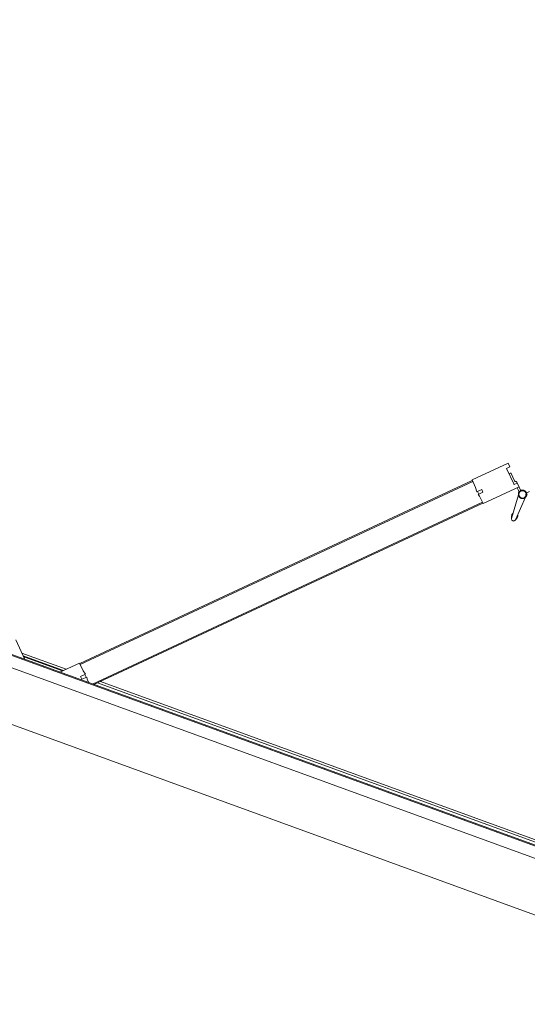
# Model space of a CAD drawing. Header units: inches. Extents: x 424 to 2043, y -237 to 445.
# Tile 143 of 256: x 544.062 to 545.034, y 71.838 to 73.722. Entities that reach past the tile are written whole.
import ezdxf

# ---------------------------------------------------------------- set-up
doc = ezdxf.new("R2010")
doc.units = ezdxf.units.IN
doc.header["$MEASUREMENT"] = 0
doc.layers.add('A-DOOR', color=31, linetype='Continuous', lineweight=9)
doc.styles.get("Standard").update_dxf_attribs({"font": 'arial.ttf'})
doc.dimstyles.new('ISO-25', dxfattribs={"dimtxt": 1.2, "dimasz": 0.5, "dimexe": 0.8, "dimexo": 50, "dimtad": 1, "dimtoh": 1, "dimdec": 1, "dimdsep": 46, "dimtxsty": 'Standard', "dimblk": 'ARCHTICK', "dimcen": 2.5, "dimadec": 0, "dimazin": 0, "dimtfac": 1, "dimtdec": 1, "dimtmove": 0, "dimatfit": 3, "dimldrblk": 'ARCHTICK', "dimfxl": 1, "dimfxlon": 1, "dimarcsym": 0})

# ---------------------------------------------------------------- blocks, each defined once
blk = doc.blocks.new('5-panel_Bi-fold_external_door_10806 - Type 1-239875-زیرزمین')
at = {"layer": 'A-DOOR'}
for p, q in [((2.581, 0.1), (-2.331, 0.1)), ((2.581, -0.0016), (-2.331, -0.0016)), ((-2.331, -0.0237), (2.581, -0.0237)), ((-2.331, -0.0259), (2.581, -0.0259)), ((-0.936, -0.0311), (-2.2157, -0.0311)), ((-2.2117, -0.0351), (-0.94, -0.0351)), ((-0.9303, -0.0255), (-1.5114, -0.6066)), ((-0.9275, -0.0255), (-1.51, -0.608)), ((-0.9199, -0.0255), (-0.9147, -0.0307)), ((-0.9147, -0.0307), (-0.9126, -0.0342)), ((-0.9126, -0.0342), (-0.9055, -0.0271)), ((-0.9118, -0.0335), (-0.9076, -0.0377)), ((-0.9012, -0.0314), (-0.9086, -0.0387)), ((-0.9055, -0.0271), (-0.9012, -0.0314)), ((-0.8905, -0.0549), (-0.861, -0.0255)), ((-0.8707, -0.0351), (-0.7803, -0.0351)), ((-0.7843, -0.0311), (-0.8667, -0.0311)), ((-0.863, -0.0296), (-0.788, -0.0296)), ((-0.7899, -0.0255), (-0.7605, -0.0549)), ((-0.8926, -0.0527), (-1.4789, -0.6391)), ((-0.8912, -0.0542), (-1.4775, -0.6405)), ((-0.9086, -0.0387), (-0.902, -0.0433)), ((-0.902, -0.0433), (-0.8905, -0.0549)), ((-0.8926, -0.0527), (-0.8912, -0.0542)), ((-1.5811, -0.598), (-1.5844, -0.645)), ((-1.5809, -0.597), (-1.5827, -0.6023)), ((-1.5827, -0.6023), (-1.5809, -0.597)), ((-1.5811, -0.598), (-1.5827, -0.6023)), ((-1.581, -0.5974), (-1.5809, -0.597)), ((-1.5714, -0.6023), (-1.5733, -0.597)), ((-1.5732, -0.5974), (-1.5733, -0.597)), ((-1.5733, -0.597), (-1.5714, -0.6023)), ((-1.5731, -0.598), (-1.5714, -0.6023)), ((-1.5698, -0.645), (-1.5731, -0.598)), ((-1.5121, -0.6058), (-1.5659, -0.6596)), ((-1.501, -0.617), (-1.5121, -0.6058)), ((-1.51, -0.608), (-1.5114, -0.6066)), ((-1.5045, -0.6262), (-1.4974, -0.6191)), ((-1.4974, -0.6191), (-1.501, -0.617)), ((-1.4939, -0.6241), (-1.4982, -0.6198)), ((-1.5003, -0.6304), (-1.5045, -0.6262)), ((-1.493, -0.6231), (-1.5003, -0.6304)), ((-1.4883, -0.6297), (-1.493, -0.6231)), ((-1.4768, -0.6412), (-1.4883, -0.6297)), ((-1.4775, -0.6405), (-1.4789, -0.6391)), ((-1.5875, -0.6579), (-1.5821, -0.6525)), ((-1.5713, -0.6539), (-1.5657, -0.6594)), ((-1.5631, -0.6568), (-1.5673, -0.6525)), ((-1.5659, -0.6596), (-1.5602, -0.6653)), ((-1.5305, -0.6949), (-1.4768, -0.6412)), ((-1.5602, -0.6653), (-1.5553, -0.6603)), ((-1.56, -0.6651), (-1.5586, -0.6665)), ((-1.5553, -0.6603), (-1.5312, -0.6843)), ((-1.554, -0.6673), (-1.5429, -0.6784)), ((-1.5407, -0.6784), (-1.539, -0.6766)), ((-1.5407, -0.6784), (-1.539, -0.6766)), ((-1.5407, -0.6784), (-1.539, -0.6766)), ((-1.5312, -0.6843), (-1.5362, -0.6893)), ((-1.5362, -0.6893), (-1.5305, -0.6949))]:
    blk.add_line(p, q, dxfattribs=at)
at = {"layer": 'A-DOOR', "flags": 128}
for points in [[(-1.5771, -0.6403), (-1.5774, -0.6403), (-1.5777, -0.6404), (-1.578, -0.6404), (-1.5784, -0.6404), (-1.5787, -0.6405), (-1.579, -0.6406), (-1.5793, -0.6407), (-1.5796, -0.6407), (-1.5799, -0.6409), (-1.5802, -0.641), (-1.5805, -0.6411), (-1.5808, -0.6412), (-1.5811, -0.6414), (-1.5813, -0.6416), (-1.5816, -0.6417), (-1.5819, -0.6419), (-1.5821, -0.6421), (-1.5824, -0.6423), (-1.5826, -0.6425), (-1.5828, -0.6428), (-1.583, -0.643), (-1.5832, -0.6432), (-1.5834, -0.6435), (-1.5836, -0.6438), (-1.5838, -0.644), (-1.584, -0.6443), (-1.5841, -0.6446), (-1.5843, -0.6449), (-1.5844, -0.6451), (-1.5845, -0.6454), (-1.5846, -0.6457), (-1.5847, -0.646), (-1.5848, -0.6464), (-1.5849, -0.6467), (-1.585, -0.647), (-1.585, -0.6473), (-1.585, -0.6476), (-1.5851, -0.6479), (-1.5851, -0.6483), (-1.5851, -0.6486), (-1.5851, -0.6489), (-1.585, -0.6492), (-1.585, -0.6495), (-1.5849, -0.6498), (-1.5849, -0.6502), (-1.5848, -0.6505), (-1.5847, -0.6508), (-1.5846, -0.6511)], [(-1.5771, -0.6403), (-1.5774, -0.6403), (-1.5777, -0.6404), (-1.578, -0.6404), (-1.5784, -0.6404), (-1.5787, -0.6405), (-1.579, -0.6406), (-1.5793, -0.6407), (-1.5796, -0.6407), (-1.5799, -0.6409), (-1.5802, -0.641), (-1.5805, -0.6411), (-1.5808, -0.6412), (-1.5811, -0.6414), (-1.5813, -0.6416), (-1.5816, -0.6417), (-1.5819, -0.6419), (-1.5821, -0.6421), (-1.5824, -0.6423), (-1.5826, -0.6425), (-1.5828, -0.6428), (-1.583, -0.643), (-1.5832, -0.6432), (-1.5834, -0.6435), (-1.5836, -0.6438), (-1.5838, -0.644), (-1.584, -0.6443), (-1.5841, -0.6446), (-1.5843, -0.6449), (-1.5844, -0.6451), (-1.5845, -0.6454), (-1.5846, -0.6457), (-1.5847, -0.646), (-1.5848, -0.6464), (-1.5849, -0.6467), (-1.585, -0.647), (-1.585, -0.6473), (-1.585, -0.6476), (-1.5851, -0.6479), (-1.5851, -0.6483), (-1.5851, -0.6486), (-1.5851, -0.6489), (-1.585, -0.6492), (-1.585, -0.6495), (-1.5849, -0.6498), (-1.5849, -0.6502), (-1.5848, -0.6505), (-1.5847, -0.6508), (-1.5846, -0.6511), (-1.5845, -0.6514), (-1.5844, -0.6517), (-1.5842, -0.652), (-1.5841, -0.6522), (-1.5839, -0.6525), (-1.5837, -0.6528), (-1.5836, -0.6531), (-1.5834, -0.6533), (-1.5832, -0.6536), (-1.5829, -0.6538), (-1.5827, -0.654), (-1.5825, -0.6542), (-1.5822, -0.6545), (-1.582, -0.6547), (-1.5817, -0.6548), (-1.5815, -0.655), (-1.5812, -0.6552), (-1.5809, -0.6554), (-1.5806, -0.6555), (-1.5804, -0.6556), (-1.5801, -0.6558), (-1.5798, -0.6559), (-1.5795, -0.656), (-1.5792, -0.6561), (-1.5788, -0.6561), (-1.5785, -0.6562), (-1.5782, -0.6563), (-1.5779, -0.6563), (-1.5776, -0.6563), (-1.5773, -0.6563), (-1.5771, -0.6563)], [(-1.5771, -0.6403), (-1.5774, -0.6403), (-1.5777, -0.6404), (-1.578, -0.6404), (-1.5784, -0.6404), (-1.5787, -0.6405), (-1.579, -0.6406), (-1.5793, -0.6407), (-1.5796, -0.6407), (-1.5799, -0.6409), (-1.5802, -0.641), (-1.5805, -0.6411), (-1.5808, -0.6412), (-1.5811, -0.6414), (-1.5813, -0.6416), (-1.5816, -0.6417), (-1.5819, -0.6419), (-1.5821, -0.6421), (-1.5824, -0.6423), (-1.5826, -0.6425), (-1.5828, -0.6428), (-1.583, -0.643), (-1.5832, -0.6432), (-1.5834, -0.6435), (-1.5836, -0.6438), (-1.5838, -0.644), (-1.584, -0.6443), (-1.5841, -0.6446), (-1.5843, -0.6449), (-1.5844, -0.6451), (-1.5845, -0.6454), (-1.5846, -0.6457), (-1.5847, -0.646), (-1.5848, -0.6464), (-1.5849, -0.6467), (-1.585, -0.647), (-1.585, -0.6473), (-1.585, -0.6476), (-1.5851, -0.6479), (-1.5851, -0.6483), (-1.5851, -0.6486), (-1.5851, -0.6489), (-1.585, -0.6492), (-1.585, -0.6495), (-1.5849, -0.6498), (-1.5849, -0.6502), (-1.5848, -0.6505), (-1.5847, -0.6508), (-1.5846, -0.6511)], [(-1.5771, -0.6403), (-1.5774, -0.6403), (-1.5777, -0.6404), (-1.578, -0.6404), (-1.5784, -0.6404), (-1.5787, -0.6405), (-1.579, -0.6406), (-1.5793, -0.6407), (-1.5796, -0.6407), (-1.5799, -0.6409), (-1.5802, -0.641), (-1.5805, -0.6411), (-1.5808, -0.6412), (-1.5811, -0.6414), (-1.5813, -0.6416), (-1.5816, -0.6417), (-1.5819, -0.6419), (-1.5821, -0.6421), (-1.5824, -0.6423), (-1.5826, -0.6425), (-1.5828, -0.6428), (-1.583, -0.643), (-1.5832, -0.6432), (-1.5834, -0.6435), (-1.5836, -0.6438), (-1.5838, -0.644), (-1.584, -0.6443), (-1.5841, -0.6446), (-1.5843, -0.6449), (-1.5844, -0.6451), (-1.5845, -0.6454), (-1.5846, -0.6457), (-1.5847, -0.646), (-1.5848, -0.6464), (-1.5849, -0.6467), (-1.585, -0.647), (-1.585, -0.6473), (-1.585, -0.6476), (-1.5851, -0.6479), (-1.5851, -0.6483), (-1.5851, -0.6486), (-1.5851, -0.6489), (-1.585, -0.6492), (-1.585, -0.6495), (-1.5849, -0.6498), (-1.5849, -0.6502), (-1.5848, -0.6505), (-1.5847, -0.6508), (-1.5846, -0.6511)], [(-1.5771, -0.6403), (-1.5774, -0.6403), (-1.5777, -0.6404), (-1.578, -0.6404), (-1.5784, -0.6404), (-1.5787, -0.6405), (-1.579, -0.6406), (-1.5793, -0.6407), (-1.5796, -0.6407), (-1.5799, -0.6409), (-1.5802, -0.641), (-1.5805, -0.6411), (-1.5808, -0.6412), (-1.5811, -0.6414), (-1.5813, -0.6416), (-1.5816, -0.6417), (-1.5819, -0.6419), (-1.5821, -0.6421), (-1.5824, -0.6423), (-1.5826, -0.6425), (-1.5828, -0.6428), (-1.583, -0.643), (-1.5832, -0.6432), (-1.5834, -0.6435), (-1.5836, -0.6438), (-1.5838, -0.644), (-1.584, -0.6443), (-1.5841, -0.6446), (-1.5843, -0.6449), (-1.5844, -0.6451), (-1.5845, -0.6454), (-1.5846, -0.6457), (-1.5847, -0.646), (-1.5848, -0.6464), (-1.5849, -0.6467), (-1.585, -0.647), (-1.585, -0.6473), (-1.585, -0.6476), (-1.5851, -0.6479), (-1.5851, -0.6483), (-1.5851, -0.6486), (-1.5851, -0.6489), (-1.585, -0.6492), (-1.585, -0.6495), (-1.5849, -0.6498), (-1.5849, -0.6502), (-1.5848, -0.6505), (-1.5847, -0.6508), (-1.5846, -0.6511)], [(-1.5741, -0.6409), (-1.5744, -0.6408), (-1.5747, -0.6407), (-1.575, -0.6406), (-1.5753, -0.6405), (-1.5756, -0.6405), (-1.576, -0.6404), (-1.5763, -0.6404), (-1.5766, -0.6404), (-1.5769, -0.6403), (-1.5771, -0.6403)], [(-1.5771, -0.6563), (-1.5768, -0.6563), (-1.5764, -0.6563), (-1.5761, -0.6563), (-1.5758, -0.6562), (-1.5755, -0.6562), (-1.5752, -0.6561), (-1.5749, -0.656), (-1.5746, -0.6559), (-1.5743, -0.6558), (-1.574, -0.6557), (-1.5737, -0.6556), (-1.5734, -0.6554), (-1.5731, -0.6553), (-1.5728, -0.6551), (-1.5726, -0.6549), (-1.5723, -0.6548), (-1.5721, -0.6546), (-1.5718, -0.6544), (-1.5716, -0.6541), (-1.5713, -0.6539), (-1.5711, -0.6537), (-1.5709, -0.6534), (-1.5707, -0.6532), (-1.5705, -0.6529), (-1.5704, -0.6527), (-1.5702, -0.6524), (-1.57, -0.6521), (-1.5699, -0.6518), (-1.5697, -0.6515), (-1.5696, -0.6512), (-1.5695, -0.6509), (-1.5694, -0.6506), (-1.5693, -0.6503), (-1.5693, -0.65), (-1.5692, -0.6497), (-1.5692, -0.6494), (-1.5691, -0.6491), (-1.5691, -0.6487), (-1.5691, -0.6484), (-1.5691, -0.6481), (-1.5691, -0.6478), (-1.5691, -0.6475), (-1.5692, -0.6472), (-1.5692, -0.6468), (-1.5693, -0.6465), (-1.5694, -0.6462), (-1.5695, -0.6459), (-1.5696, -0.6456), (-1.5697, -0.6453), (-1.5698, -0.645), (-1.5699, -0.6447), (-1.5701, -0.6444), (-1.5703, -0.6442), (-1.5704, -0.6439), (-1.5706, -0.6436), (-1.5708, -0.6434), (-1.571, -0.6431), (-1.5712, -0.6429), (-1.5714, -0.6427), (-1.5717, -0.6424), (-1.5719, -0.6422), (-1.5722, -0.642), (-1.5724, -0.6418), (-1.5727, -0.6417), (-1.573, -0.6415), (-1.5732, -0.6413), (-1.5735, -0.6412), (-1.5738, -0.641), (-1.5741, -0.6409), (-1.5744, -0.6408), (-1.5747, -0.6407), (-1.575, -0.6406), (-1.5753, -0.6405), (-1.5756, -0.6405), (-1.576, -0.6404), (-1.5763, -0.6404), (-1.5766, -0.6404), (-1.5769, -0.6403), (-1.5771, -0.6403)], [(-1.5741, -0.6409), (-1.5744, -0.6408), (-1.5747, -0.6407), (-1.575, -0.6406), (-1.5753, -0.6405), (-1.5756, -0.6405), (-1.576, -0.6404), (-1.5763, -0.6404), (-1.5766, -0.6404), (-1.5769, -0.6403), (-1.5771, -0.6403)], [(-1.5741, -0.6409), (-1.5744, -0.6408), (-1.5747, -0.6407), (-1.575, -0.6406), (-1.5753, -0.6405), (-1.5756, -0.6405), (-1.576, -0.6404), (-1.5763, -0.6404), (-1.5766, -0.6404), (-1.5769, -0.6403), (-1.5771, -0.6403)], [(-1.5741, -0.6409), (-1.5744, -0.6408), (-1.5747, -0.6407), (-1.575, -0.6406), (-1.5753, -0.6405), (-1.5756, -0.6405), (-1.576, -0.6404), (-1.5763, -0.6404), (-1.5766, -0.6404), (-1.5769, -0.6403), (-1.5771, -0.6403)], [(-1.5845, -0.6454), (-1.5846, -0.6457), (-1.5847, -0.646), (-1.5848, -0.6464), (-1.5849, -0.6467), (-1.585, -0.647), (-1.585, -0.6473), (-1.585, -0.6476), (-1.5851, -0.6479), (-1.5851, -0.6483), (-1.5851, -0.6486), (-1.5851, -0.6489), (-1.585, -0.6492), (-1.585, -0.6495), (-1.5849, -0.6498), (-1.5849, -0.6502), (-1.5848, -0.6505), (-1.5847, -0.6508), (-1.5846, -0.6511)], [(-1.5845, -0.6454), (-1.5846, -0.6457), (-1.5847, -0.646), (-1.5848, -0.6464), (-1.5849, -0.6467), (-1.585, -0.647), (-1.585, -0.6473), (-1.585, -0.6476), (-1.5851, -0.6479), (-1.5851, -0.6483), (-1.5851, -0.6486), (-1.5851, -0.6489), (-1.585, -0.6492), (-1.585, -0.6495), (-1.5849, -0.6498), (-1.5849, -0.6502), (-1.5848, -0.6505), (-1.5847, -0.6508), (-1.5846, -0.6511)], [(-1.5845, -0.6454), (-1.5846, -0.6457), (-1.5847, -0.646), (-1.5848, -0.6464), (-1.5849, -0.6467), (-1.585, -0.647), (-1.585, -0.6473), (-1.585, -0.6476), (-1.5851, -0.6479), (-1.5851, -0.6483), (-1.5851, -0.6486), (-1.5851, -0.6489), (-1.585, -0.6492), (-1.585, -0.6495), (-1.5849, -0.6498), (-1.5849, -0.6502), (-1.5848, -0.6505), (-1.5847, -0.6508), (-1.5846, -0.6511)], [(-1.5845, -0.6454), (-1.5846, -0.6457), (-1.5847, -0.646), (-1.5848, -0.6464), (-1.5849, -0.6467), (-1.585, -0.647), (-1.585, -0.6473), (-1.585, -0.6476), (-1.5851, -0.6479), (-1.5851, -0.6483), (-1.5851, -0.6486), (-1.5851, -0.6489), (-1.585, -0.6492), (-1.585, -0.6495), (-1.5849, -0.6498), (-1.5849, -0.6502), (-1.5848, -0.6505), (-1.5847, -0.6508), (-1.5846, -0.6511)], [(-1.5845, -0.6454), (-1.5846, -0.6457), (-1.5847, -0.646), (-1.5848, -0.6464), (-1.5849, -0.6467), (-1.585, -0.647), (-1.585, -0.6473), (-1.585, -0.6476), (-1.5851, -0.6479), (-1.5851, -0.6483), (-1.5851, -0.6486), (-1.5851, -0.6489), (-1.585, -0.6492), (-1.585, -0.6495), (-1.5849, -0.6498), (-1.5849, -0.6502), (-1.5848, -0.6505), (-1.5847, -0.6508), (-1.5846, -0.6511)], [(-1.5845, -0.6454), (-1.5846, -0.6457), (-1.5847, -0.646), (-1.5848, -0.6464), (-1.5849, -0.6467), (-1.585, -0.647), (-1.585, -0.6473), (-1.585, -0.6476), (-1.5851, -0.6479), (-1.5851, -0.6483), (-1.5851, -0.6486), (-1.5851, -0.6489), (-1.585, -0.6492), (-1.585, -0.6495), (-1.5849, -0.6498), (-1.5849, -0.6502), (-1.5848, -0.6505), (-1.5847, -0.6508), (-1.5846, -0.6511)], [(-1.5845, -0.6454), (-1.5846, -0.6457), (-1.5847, -0.646), (-1.5848, -0.6464), (-1.5849, -0.6467), (-1.585, -0.647), (-1.585, -0.6473), (-1.585, -0.6476), (-1.5851, -0.6479), (-1.5851, -0.6483), (-1.5851, -0.6486), (-1.5851, -0.6489), (-1.585, -0.6492), (-1.585, -0.6495), (-1.5849, -0.6498), (-1.5849, -0.6502), (-1.5848, -0.6505), (-1.5847, -0.6508), (-1.5846, -0.6511)], [(-1.5845, -0.6454), (-1.5846, -0.6457), (-1.5847, -0.646), (-1.5848, -0.6464), (-1.5849, -0.6467), (-1.585, -0.647), (-1.585, -0.6473), (-1.585, -0.6476), (-1.5851, -0.6479), (-1.5851, -0.6483), (-1.5851, -0.6486), (-1.5851, -0.6489), (-1.585, -0.6492), (-1.585, -0.6495), (-1.5849, -0.6498), (-1.5849, -0.6502), (-1.5848, -0.6505), (-1.5847, -0.6508), (-1.5846, -0.6511)], [(-1.5845, -0.6454), (-1.5846, -0.6457), (-1.5847, -0.646), (-1.5848, -0.6464), (-1.5849, -0.6467), (-1.585, -0.647), (-1.585, -0.6473), (-1.585, -0.6476), (-1.5851, -0.6479), (-1.5851, -0.6483), (-1.5851, -0.6486), (-1.5851, -0.6489), (-1.585, -0.6492), (-1.585, -0.6495), (-1.5849, -0.6498), (-1.5849, -0.6502), (-1.5848, -0.6505), (-1.5847, -0.6508), (-1.5846, -0.6511)], [(-1.5832, -0.6536), (-1.5829, -0.6538), (-1.5827, -0.654), (-1.5825, -0.6542), (-1.5822, -0.6545), (-1.582, -0.6547), (-1.5817, -0.6548), (-1.5815, -0.655), (-1.5812, -0.6552), (-1.5809, -0.6554), (-1.5806, -0.6555), (-1.5804, -0.6556)], [(-1.5832, -0.6536), (-1.5829, -0.6538), (-1.5827, -0.654), (-1.5825, -0.6542), (-1.5822, -0.6545), (-1.582, -0.6547), (-1.5817, -0.6548), (-1.5815, -0.655), (-1.5812, -0.6552), (-1.5809, -0.6554), (-1.5806, -0.6555), (-1.5804, -0.6556)], [(-1.5832, -0.6536), (-1.5829, -0.6538), (-1.5827, -0.654), (-1.5825, -0.6542), (-1.5822, -0.6545), (-1.582, -0.6547), (-1.5817, -0.6548), (-1.5815, -0.655), (-1.5812, -0.6552), (-1.5809, -0.6554), (-1.5806, -0.6555), (-1.5804, -0.6556)], [(-1.5832, -0.6536), (-1.5829, -0.6538), (-1.5827, -0.654), (-1.5825, -0.6542), (-1.5822, -0.6545), (-1.582, -0.6547), (-1.5817, -0.6548), (-1.5815, -0.655), (-1.5812, -0.6552), (-1.5809, -0.6554), (-1.5806, -0.6555), (-1.5804, -0.6556)], [(-1.5832, -0.6536), (-1.5829, -0.6538), (-1.5827, -0.654), (-1.5825, -0.6542), (-1.5822, -0.6545), (-1.582, -0.6547), (-1.5817, -0.6548), (-1.5815, -0.655), (-1.5812, -0.6552), (-1.5809, -0.6554), (-1.5806, -0.6555), (-1.5804, -0.6556)], [(-1.5832, -0.6536), (-1.5829, -0.6538), (-1.5827, -0.654), (-1.5825, -0.6542), (-1.5822, -0.6545), (-1.582, -0.6547), (-1.5817, -0.6548), (-1.5815, -0.655), (-1.5812, -0.6552), (-1.5809, -0.6554), (-1.5806, -0.6555), (-1.5804, -0.6556)], [(-1.5832, -0.6536), (-1.5829, -0.6538), (-1.5827, -0.654), (-1.5825, -0.6542), (-1.5822, -0.6545), (-1.582, -0.6547), (-1.5817, -0.6548), (-1.5815, -0.655), (-1.5812, -0.6552), (-1.5809, -0.6554), (-1.5806, -0.6555), (-1.5804, -0.6556)], [(-1.5832, -0.6536), (-1.5829, -0.6538), (-1.5827, -0.654), (-1.5825, -0.6542), (-1.5822, -0.6545), (-1.582, -0.6547), (-1.5817, -0.6548), (-1.5815, -0.655), (-1.5812, -0.6552), (-1.5809, -0.6554), (-1.5806, -0.6555), (-1.5804, -0.6556)], [(-1.5832, -0.6536), (-1.5829, -0.6538), (-1.5827, -0.654), (-1.5825, -0.6542), (-1.5822, -0.6545), (-1.582, -0.6547), (-1.5817, -0.6548), (-1.5815, -0.655), (-1.5812, -0.6552), (-1.5809, -0.6554), (-1.5806, -0.6555), (-1.5804, -0.6556)], [(-1.5832, -0.6536), (-1.5829, -0.6538), (-1.5827, -0.654), (-1.5825, -0.6542), (-1.5822, -0.6545), (-1.582, -0.6547), (-1.5817, -0.6548), (-1.5815, -0.655), (-1.5812, -0.6552), (-1.5809, -0.6554), (-1.5806, -0.6555), (-1.5804, -0.6556)], [(-1.5832, -0.6536), (-1.5829, -0.6538), (-1.5827, -0.654), (-1.5825, -0.6542), (-1.5822, -0.6545), (-1.582, -0.6547), (-1.5817, -0.6548), (-1.5815, -0.655), (-1.5812, -0.6552), (-1.5809, -0.6554), (-1.5806, -0.6555), (-1.5804, -0.6556)], [(-1.5832, -0.6536), (-1.5829, -0.6538), (-1.5827, -0.654), (-1.5825, -0.6542), (-1.5822, -0.6545), (-1.582, -0.6547), (-1.5817, -0.6548), (-1.5815, -0.655), (-1.5812, -0.6552), (-1.5809, -0.6554), (-1.5806, -0.6555), (-1.5804, -0.6556)], [(-1.5832, -0.6536), (-1.5829, -0.6538), (-1.5827, -0.654), (-1.5825, -0.6542), (-1.5822, -0.6545), (-1.582, -0.6547), (-1.5817, -0.6548), (-1.5815, -0.655), (-1.5812, -0.6552), (-1.5809, -0.6554), (-1.5806, -0.6555), (-1.5804, -0.6556)], [(-1.5801, -0.6558), (-1.5798, -0.6559), (-1.5795, -0.656), (-1.5792, -0.6561), (-1.5788, -0.6561), (-1.5785, -0.6562), (-1.5782, -0.6563), (-1.5779, -0.6563), (-1.5776, -0.6563)], [(-1.5801, -0.6558), (-1.5798, -0.6559), (-1.5795, -0.656), (-1.5792, -0.6561), (-1.5788, -0.6561), (-1.5785, -0.6562), (-1.5782, -0.6563), (-1.5779, -0.6563), (-1.5776, -0.6563)], [(-1.5801, -0.6558), (-1.5798, -0.6559), (-1.5795, -0.656), (-1.5792, -0.6561), (-1.5788, -0.6561), (-1.5785, -0.6562), (-1.5782, -0.6563), (-1.5779, -0.6563), (-1.5776, -0.6563)], [(-1.5801, -0.6558), (-1.5798, -0.6559), (-1.5795, -0.656), (-1.5792, -0.6561), (-1.5788, -0.6561), (-1.5785, -0.6562), (-1.5782, -0.6563), (-1.5779, -0.6563), (-1.5776, -0.6563)], [(-1.5801, -0.6558), (-1.5798, -0.6559), (-1.5795, -0.656), (-1.5792, -0.6561), (-1.5788, -0.6561), (-1.5785, -0.6562), (-1.5782, -0.6563), (-1.5779, -0.6563), (-1.5776, -0.6563)], [(-1.5801, -0.6558), (-1.5798, -0.6559), (-1.5795, -0.656), (-1.5792, -0.6561), (-1.5788, -0.6561), (-1.5785, -0.6562), (-1.5782, -0.6563), (-1.5779, -0.6563), (-1.5776, -0.6563), (-1.5773, -0.6563), (-1.5771, -0.6563)], [(-1.5801, -0.6558), (-1.5798, -0.6559), (-1.5795, -0.656), (-1.5792, -0.6561), (-1.5788, -0.6561), (-1.5785, -0.6562), (-1.5782, -0.6563), (-1.5779, -0.6563), (-1.5776, -0.6563), (-1.5773, -0.6563), (-1.5771, -0.6563)], [(-1.5801, -0.6558), (-1.5798, -0.6559), (-1.5795, -0.656), (-1.5792, -0.6561), (-1.5788, -0.6561), (-1.5785, -0.6562), (-1.5782, -0.6563), (-1.5779, -0.6563), (-1.5776, -0.6563), (-1.5773, -0.6563), (-1.5771, -0.6563)], [(-1.5801, -0.6558), (-1.5798, -0.6559), (-1.5795, -0.656), (-1.5792, -0.6561), (-1.5788, -0.6561), (-1.5785, -0.6562), (-1.5782, -0.6563), (-1.5779, -0.6563), (-1.5776, -0.6563), (-1.5773, -0.6563), (-1.5771, -0.6563)], [(-1.5801, -0.6558), (-1.5798, -0.6559), (-1.5795, -0.656), (-1.5792, -0.6561), (-1.5788, -0.6561), (-1.5785, -0.6562), (-1.5782, -0.6563), (-1.5779, -0.6563), (-1.5776, -0.6563)], [(-1.5801, -0.6558), (-1.5798, -0.6559), (-1.5795, -0.656), (-1.5792, -0.6561), (-1.5788, -0.6561), (-1.5785, -0.6562), (-1.5782, -0.6563), (-1.5779, -0.6563), (-1.5776, -0.6563)], [(-1.5801, -0.6558), (-1.5798, -0.6559), (-1.5795, -0.656), (-1.5792, -0.6561), (-1.5788, -0.6561), (-1.5785, -0.6562), (-1.5782, -0.6563), (-1.5779, -0.6563), (-1.5776, -0.6563)], [(-1.5801, -0.6558), (-1.5798, -0.6559), (-1.5795, -0.656), (-1.5792, -0.6561), (-1.5788, -0.6561), (-1.5785, -0.6562), (-1.5782, -0.6563), (-1.5779, -0.6563), (-1.5776, -0.6563)], [(-1.5771, -0.6563), (-1.5768, -0.6563), (-1.5764, -0.6563), (-1.5761, -0.6563), (-1.5758, -0.6562), (-1.5755, -0.6562), (-1.5752, -0.6561), (-1.5749, -0.656), (-1.5746, -0.6559), (-1.5743, -0.6558), (-1.574, -0.6557), (-1.5737, -0.6556), (-1.5734, -0.6554), (-1.5731, -0.6553), (-1.5728, -0.6551), (-1.5726, -0.6549), (-1.5723, -0.6548), (-1.5721, -0.6546), (-1.5718, -0.6544), (-1.5716, -0.6541), (-1.5713, -0.6539), (-1.5711, -0.6537), (-1.5709, -0.6534), (-1.5707, -0.6532), (-1.5705, -0.6529), (-1.5704, -0.6527), (-1.5702, -0.6524), (-1.57, -0.6521), (-1.5699, -0.6518), (-1.5697, -0.6515), (-1.5696, -0.6512), (-1.5695, -0.6509), (-1.5694, -0.6506), (-1.5693, -0.6503), (-1.5693, -0.65), (-1.5692, -0.6497), (-1.5692, -0.6494), (-1.5691, -0.6491), (-1.5691, -0.6487), (-1.5691, -0.6484), (-1.5691, -0.6481), (-1.5691, -0.6478), (-1.5691, -0.6475), (-1.5692, -0.6472), (-1.5692, -0.6468), (-1.5693, -0.6465), (-1.5694, -0.6462), (-1.5695, -0.6459), (-1.5696, -0.6456), (-1.5697, -0.6453), (-1.5698, -0.645), (-1.5699, -0.6447), (-1.5701, -0.6444), (-1.5703, -0.6442), (-1.5704, -0.6439), (-1.5706, -0.6436), (-1.5708, -0.6434), (-1.571, -0.6431), (-1.5712, -0.6429), (-1.5714, -0.6427), (-1.5717, -0.6424), (-1.5719, -0.6422), (-1.5722, -0.642), (-1.5724, -0.6418), (-1.5727, -0.6417), (-1.573, -0.6415), (-1.5732, -0.6413), (-1.5735, -0.6412), (-1.5738, -0.641)], [(-1.5771, -0.6563), (-1.5768, -0.6563), (-1.5764, -0.6563), (-1.5761, -0.6563), (-1.5758, -0.6562), (-1.5755, -0.6562), (-1.5752, -0.6561), (-1.5749, -0.656), (-1.5746, -0.6559), (-1.5743, -0.6558), (-1.574, -0.6557), (-1.5737, -0.6556), (-1.5734, -0.6554), (-1.5731, -0.6553), (-1.5728, -0.6551), (-1.5726, -0.6549), (-1.5723, -0.6548), (-1.5721, -0.6546), (-1.5718, -0.6544), (-1.5716, -0.6541), (-1.5713, -0.6539), (-1.5711, -0.6537), (-1.5709, -0.6534), (-1.5707, -0.6532), (-1.5705, -0.6529), (-1.5704, -0.6527), (-1.5702, -0.6524), (-1.57, -0.6521), (-1.5699, -0.6518), (-1.5697, -0.6515), (-1.5696, -0.6512), (-1.5695, -0.6509), (-1.5694, -0.6506), (-1.5693, -0.6503), (-1.5693, -0.65), (-1.5692, -0.6497), (-1.5692, -0.6494), (-1.5691, -0.6491), (-1.5691, -0.6487), (-1.5691, -0.6484), (-1.5691, -0.6481), (-1.5691, -0.6478), (-1.5691, -0.6475), (-1.5692, -0.6472), (-1.5692, -0.6468), (-1.5693, -0.6465), (-1.5694, -0.6462), (-1.5695, -0.6459), (-1.5696, -0.6456), (-1.5697, -0.6453), (-1.5698, -0.645), (-1.5699, -0.6447), (-1.5701, -0.6444), (-1.5703, -0.6442), (-1.5704, -0.6439), (-1.5706, -0.6436), (-1.5708, -0.6434), (-1.571, -0.6431), (-1.5712, -0.6429), (-1.5714, -0.6427), (-1.5717, -0.6424), (-1.5719, -0.6422), (-1.5722, -0.642), (-1.5724, -0.6418), (-1.5727, -0.6417), (-1.573, -0.6415), (-1.5732, -0.6413), (-1.5735, -0.6412), (-1.5738, -0.641)], [(-1.5771, -0.6563), (-1.5768, -0.6563), (-1.5764, -0.6563), (-1.5761, -0.6563), (-1.5758, -0.6562), (-1.5755, -0.6562), (-1.5752, -0.6561), (-1.5749, -0.656), (-1.5746, -0.6559), (-1.5743, -0.6558), (-1.574, -0.6557), (-1.5737, -0.6556), (-1.5734, -0.6554), (-1.5731, -0.6553), (-1.5728, -0.6551), (-1.5726, -0.6549), (-1.5723, -0.6548), (-1.5721, -0.6546), (-1.5718, -0.6544), (-1.5716, -0.6541), (-1.5713, -0.6539), (-1.5711, -0.6537), (-1.5709, -0.6534), (-1.5707, -0.6532), (-1.5705, -0.6529), (-1.5704, -0.6527), (-1.5702, -0.6524), (-1.57, -0.6521), (-1.5699, -0.6518), (-1.5697, -0.6515), (-1.5696, -0.6512), (-1.5695, -0.6509), (-1.5694, -0.6506), (-1.5693, -0.6503), (-1.5693, -0.65), (-1.5692, -0.6497), (-1.5692, -0.6494), (-1.5691, -0.6491), (-1.5691, -0.6487), (-1.5691, -0.6484), (-1.5691, -0.6481), (-1.5691, -0.6478), (-1.5691, -0.6475), (-1.5692, -0.6472), (-1.5692, -0.6468), (-1.5693, -0.6465), (-1.5694, -0.6462), (-1.5695, -0.6459), (-1.5696, -0.6456), (-1.5697, -0.6453), (-1.5698, -0.645), (-1.5699, -0.6447), (-1.5701, -0.6444), (-1.5703, -0.6442), (-1.5704, -0.6439), (-1.5706, -0.6436), (-1.5708, -0.6434), (-1.571, -0.6431), (-1.5712, -0.6429), (-1.5714, -0.6427), (-1.5717, -0.6424), (-1.5719, -0.6422), (-1.5722, -0.642), (-1.5724, -0.6418), (-1.5727, -0.6417), (-1.573, -0.6415), (-1.5732, -0.6413), (-1.5735, -0.6412), (-1.5738, -0.641)], [(-1.5771, -0.6563), (-1.5768, -0.6563), (-1.5764, -0.6563), (-1.5761, -0.6563), (-1.5758, -0.6562), (-1.5755, -0.6562), (-1.5752, -0.6561), (-1.5749, -0.656), (-1.5746, -0.6559), (-1.5743, -0.6558), (-1.574, -0.6557), (-1.5737, -0.6556), (-1.5734, -0.6554), (-1.5731, -0.6553), (-1.5728, -0.6551), (-1.5726, -0.6549), (-1.5723, -0.6548), (-1.5721, -0.6546), (-1.5718, -0.6544), (-1.5716, -0.6541), (-1.5713, -0.6539), (-1.5711, -0.6537), (-1.5709, -0.6534), (-1.5707, -0.6532), (-1.5705, -0.6529), (-1.5704, -0.6527), (-1.5702, -0.6524), (-1.57, -0.6521), (-1.5699, -0.6518), (-1.5697, -0.6515), (-1.5696, -0.6512), (-1.5695, -0.6509), (-1.5694, -0.6506), (-1.5693, -0.6503), (-1.5693, -0.65), (-1.5692, -0.6497), (-1.5692, -0.6494), (-1.5691, -0.6491), (-1.5691, -0.6487), (-1.5691, -0.6484), (-1.5691, -0.6481), (-1.5691, -0.6478), (-1.5691, -0.6475), (-1.5692, -0.6472), (-1.5692, -0.6468), (-1.5693, -0.6465), (-1.5694, -0.6462), (-1.5695, -0.6459), (-1.5696, -0.6456), (-1.5697, -0.6453), (-1.5698, -0.645), (-1.5699, -0.6447), (-1.5701, -0.6444), (-1.5703, -0.6442), (-1.5704, -0.6439), (-1.5706, -0.6436), (-1.5708, -0.6434), (-1.571, -0.6431), (-1.5712, -0.6429), (-1.5714, -0.6427), (-1.5717, -0.6424), (-1.5719, -0.6422), (-1.5722, -0.642), (-1.5724, -0.6418), (-1.5727, -0.6417), (-1.573, -0.6415), (-1.5732, -0.6413), (-1.5735, -0.6412), (-1.5738, -0.641)], [(-1.5768, -0.6563), (-1.5764, -0.6563), (-1.5761, -0.6563), (-1.5758, -0.6562), (-1.5755, -0.6562), (-1.5752, -0.6561), (-1.5749, -0.656), (-1.5746, -0.6559), (-1.5743, -0.6558), (-1.574, -0.6557), (-1.5737, -0.6556), (-1.5734, -0.6554), (-1.5731, -0.6553), (-1.5728, -0.6551), (-1.5726, -0.6549), (-1.5723, -0.6548), (-1.5721, -0.6546), (-1.5718, -0.6544), (-1.5716, -0.6541), (-1.5713, -0.6539), (-1.5711, -0.6537), (-1.5709, -0.6534), (-1.5707, -0.6532), (-1.5705, -0.6529)], [(-1.5768, -0.6563), (-1.5764, -0.6563), (-1.5761, -0.6563), (-1.5758, -0.6562), (-1.5755, -0.6562), (-1.5752, -0.6561), (-1.5749, -0.656), (-1.5746, -0.6559), (-1.5743, -0.6558), (-1.574, -0.6557), (-1.5737, -0.6556), (-1.5734, -0.6554), (-1.5731, -0.6553), (-1.5728, -0.6551), (-1.5726, -0.6549), (-1.5723, -0.6548), (-1.5721, -0.6546), (-1.5718, -0.6544), (-1.5716, -0.6541), (-1.5713, -0.6539), (-1.5711, -0.6537), (-1.5709, -0.6534), (-1.5707, -0.6532), (-1.5705, -0.6529)], [(-1.5768, -0.6563), (-1.5764, -0.6563), (-1.5761, -0.6563), (-1.5758, -0.6562), (-1.5755, -0.6562), (-1.5752, -0.6561), (-1.5749, -0.656), (-1.5746, -0.6559), (-1.5743, -0.6558), (-1.574, -0.6557), (-1.5737, -0.6556), (-1.5734, -0.6554), (-1.5731, -0.6553), (-1.5728, -0.6551), (-1.5726, -0.6549), (-1.5723, -0.6548), (-1.5721, -0.6546), (-1.5718, -0.6544), (-1.5716, -0.6541), (-1.5713, -0.6539), (-1.5711, -0.6537), (-1.5709, -0.6534), (-1.5707, -0.6532), (-1.5705, -0.6529)], [(-1.5768, -0.6563), (-1.5764, -0.6563), (-1.5761, -0.6563), (-1.5758, -0.6562), (-1.5755, -0.6562), (-1.5752, -0.6561), (-1.5749, -0.656), (-1.5746, -0.6559), (-1.5743, -0.6558), (-1.574, -0.6557), (-1.5737, -0.6556), (-1.5734, -0.6554), (-1.5731, -0.6553), (-1.5728, -0.6551), (-1.5726, -0.6549), (-1.5723, -0.6548), (-1.5721, -0.6546), (-1.5718, -0.6544), (-1.5716, -0.6541), (-1.5713, -0.6539), (-1.5711, -0.6537), (-1.5709, -0.6534), (-1.5707, -0.6532), (-1.5705, -0.6529)], [(-1.5768, -0.6563), (-1.5764, -0.6563), (-1.5761, -0.6563), (-1.5758, -0.6562), (-1.5755, -0.6562), (-1.5752, -0.6561), (-1.5749, -0.656), (-1.5746, -0.6559), (-1.5743, -0.6558), (-1.574, -0.6557), (-1.5737, -0.6556), (-1.5734, -0.6554), (-1.5731, -0.6553), (-1.5728, -0.6551), (-1.5726, -0.6549), (-1.5723, -0.6548), (-1.5721, -0.6546), (-1.5718, -0.6544), (-1.5716, -0.6541), (-1.5713, -0.6539), (-1.5711, -0.6537), (-1.5709, -0.6534), (-1.5707, -0.6532), (-1.5705, -0.6529)], [(-1.5768, -0.6563), (-1.5764, -0.6563), (-1.5761, -0.6563), (-1.5758, -0.6562), (-1.5755, -0.6562), (-1.5752, -0.6561), (-1.5749, -0.656), (-1.5746, -0.6559), (-1.5743, -0.6558), (-1.574, -0.6557), (-1.5737, -0.6556), (-1.5734, -0.6554), (-1.5731, -0.6553), (-1.5728, -0.6551), (-1.5726, -0.6549), (-1.5723, -0.6548), (-1.5721, -0.6546), (-1.5718, -0.6544), (-1.5716, -0.6541), (-1.5713, -0.6539), (-1.5711, -0.6537), (-1.5709, -0.6534), (-1.5707, -0.6532), (-1.5705, -0.6529)], [(-1.5768, -0.6563), (-1.5764, -0.6563), (-1.5761, -0.6563), (-1.5758, -0.6562), (-1.5755, -0.6562), (-1.5752, -0.6561), (-1.5749, -0.656), (-1.5746, -0.6559), (-1.5743, -0.6558), (-1.574, -0.6557), (-1.5737, -0.6556), (-1.5734, -0.6554), (-1.5731, -0.6553), (-1.5728, -0.6551), (-1.5726, -0.6549), (-1.5723, -0.6548), (-1.5721, -0.6546), (-1.5718, -0.6544), (-1.5716, -0.6541), (-1.5713, -0.6539), (-1.5711, -0.6537), (-1.5709, -0.6534), (-1.5707, -0.6532), (-1.5705, -0.6529)], [(-1.5768, -0.6563), (-1.5764, -0.6563), (-1.5761, -0.6563), (-1.5758, -0.6562), (-1.5755, -0.6562), (-1.5752, -0.6561), (-1.5749, -0.656), (-1.5746, -0.6559), (-1.5743, -0.6558), (-1.574, -0.6557), (-1.5737, -0.6556), (-1.5734, -0.6554), (-1.5731, -0.6553), (-1.5728, -0.6551), (-1.5726, -0.6549), (-1.5723, -0.6548), (-1.5721, -0.6546), (-1.5718, -0.6544), (-1.5716, -0.6541), (-1.5713, -0.6539), (-1.5711, -0.6537), (-1.5709, -0.6534), (-1.5707, -0.6532), (-1.5705, -0.6529)], [(-1.5768, -0.6563), (-1.5764, -0.6563), (-1.5761, -0.6563), (-1.5758, -0.6562), (-1.5755, -0.6562), (-1.5752, -0.6561), (-1.5749, -0.656), (-1.5746, -0.6559), (-1.5743, -0.6558), (-1.574, -0.6557), (-1.5737, -0.6556), (-1.5734, -0.6554), (-1.5731, -0.6553), (-1.5728, -0.6551), (-1.5726, -0.6549), (-1.5723, -0.6548), (-1.5721, -0.6546), (-1.5718, -0.6544), (-1.5716, -0.6541), (-1.5713, -0.6539), (-1.5711, -0.6537), (-1.5709, -0.6534), (-1.5707, -0.6532), (-1.5705, -0.6529)], [(-1.5702, -0.6524), (-1.57, -0.6521), (-1.5699, -0.6518), (-1.5697, -0.6515), (-1.5696, -0.6512), (-1.5695, -0.6509), (-1.5694, -0.6506), (-1.5693, -0.6503), (-1.5693, -0.65), (-1.5692, -0.6497), (-1.5692, -0.6494), (-1.5691, -0.6491), (-1.5691, -0.6487), (-1.5691, -0.6484), (-1.5691, -0.6481), (-1.5691, -0.6478), (-1.5691, -0.6475), (-1.5692, -0.6472), (-1.5692, -0.6468), (-1.5693, -0.6465), (-1.5694, -0.6462), (-1.5695, -0.6459), (-1.5696, -0.6456), (-1.5697, -0.6453)], [(-1.57, -0.6521), (-1.5699, -0.6518), (-1.5697, -0.6515), (-1.5696, -0.6512), (-1.5695, -0.6509), (-1.5694, -0.6506), (-1.5693, -0.6503), (-1.5693, -0.65), (-1.5692, -0.6497), (-1.5692, -0.6494), (-1.5691, -0.6491), (-1.5691, -0.6487), (-1.5691, -0.6484), (-1.5691, -0.6481), (-1.5691, -0.6478), (-1.5691, -0.6475), (-1.5692, -0.6472), (-1.5692, -0.6468), (-1.5693, -0.6465), (-1.5694, -0.6462), (-1.5695, -0.6459), (-1.5696, -0.6456), (-1.5697, -0.6453)], [(-1.57, -0.6521), (-1.5699, -0.6518), (-1.5697, -0.6515), (-1.5696, -0.6512), (-1.5695, -0.6509), (-1.5694, -0.6506), (-1.5693, -0.6503), (-1.5693, -0.65), (-1.5692, -0.6497), (-1.5692, -0.6494), (-1.5691, -0.6491), (-1.5691, -0.6487), (-1.5691, -0.6484), (-1.5691, -0.6481), (-1.5691, -0.6478), (-1.5691, -0.6475), (-1.5692, -0.6472), (-1.5692, -0.6468), (-1.5693, -0.6465), (-1.5694, -0.6462), (-1.5695, -0.6459), (-1.5696, -0.6456), (-1.5697, -0.6453)], [(-1.57, -0.6521), (-1.5699, -0.6518), (-1.5697, -0.6515), (-1.5696, -0.6512), (-1.5695, -0.6509), (-1.5694, -0.6506), (-1.5693, -0.6503), (-1.5693, -0.65), (-1.5692, -0.6497), (-1.5692, -0.6494), (-1.5691, -0.6491), (-1.5691, -0.6487), (-1.5691, -0.6484), (-1.5691, -0.6481), (-1.5691, -0.6478), (-1.5691, -0.6475), (-1.5692, -0.6472), (-1.5692, -0.6468), (-1.5693, -0.6465), (-1.5694, -0.6462), (-1.5695, -0.6459), (-1.5696, -0.6456), (-1.5697, -0.6453)], [(-1.57, -0.6521), (-1.5699, -0.6518), (-1.5697, -0.6515), (-1.5696, -0.6512), (-1.5695, -0.6509), (-1.5694, -0.6506), (-1.5693, -0.6503), (-1.5693, -0.65), (-1.5692, -0.6497), (-1.5692, -0.6494), (-1.5691, -0.6491), (-1.5691, -0.6487), (-1.5691, -0.6484), (-1.5691, -0.6481), (-1.5691, -0.6478), (-1.5691, -0.6475), (-1.5692, -0.6472), (-1.5692, -0.6468), (-1.5693, -0.6465), (-1.5694, -0.6462), (-1.5695, -0.6459), (-1.5696, -0.6456), (-1.5697, -0.6453)], [(-1.57, -0.6521), (-1.5699, -0.6518), (-1.5697, -0.6515), (-1.5696, -0.6512), (-1.5695, -0.6509), (-1.5694, -0.6506), (-1.5693, -0.6503), (-1.5693, -0.65), (-1.5692, -0.6497), (-1.5692, -0.6494), (-1.5691, -0.6491), (-1.5691, -0.6487), (-1.5691, -0.6484), (-1.5691, -0.6481), (-1.5691, -0.6478), (-1.5691, -0.6475), (-1.5692, -0.6472), (-1.5692, -0.6468), (-1.5693, -0.6465), (-1.5694, -0.6462), (-1.5695, -0.6459), (-1.5696, -0.6456), (-1.5697, -0.6453)], [(-1.57, -0.6521), (-1.5699, -0.6518), (-1.5697, -0.6515), (-1.5696, -0.6512), (-1.5695, -0.6509), (-1.5694, -0.6506), (-1.5693, -0.6503), (-1.5693, -0.65), (-1.5692, -0.6497), (-1.5692, -0.6494), (-1.5691, -0.6491), (-1.5691, -0.6487), (-1.5691, -0.6484), (-1.5691, -0.6481), (-1.5691, -0.6478), (-1.5691, -0.6475), (-1.5692, -0.6472), (-1.5692, -0.6468), (-1.5693, -0.6465), (-1.5694, -0.6462), (-1.5695, -0.6459), (-1.5696, -0.6456), (-1.5697, -0.6453)], [(-1.57, -0.6521), (-1.5699, -0.6518), (-1.5697, -0.6515), (-1.5696, -0.6512), (-1.5695, -0.6509), (-1.5694, -0.6506), (-1.5693, -0.6503), (-1.5693, -0.65), (-1.5692, -0.6497), (-1.5692, -0.6494), (-1.5691, -0.6491), (-1.5691, -0.6487), (-1.5691, -0.6484), (-1.5691, -0.6481), (-1.5691, -0.6478), (-1.5691, -0.6475), (-1.5692, -0.6472), (-1.5692, -0.6468), (-1.5693, -0.6465), (-1.5694, -0.6462), (-1.5695, -0.6459), (-1.5696, -0.6456), (-1.5697, -0.6453)], [(-1.57, -0.6521), (-1.5699, -0.6518), (-1.5697, -0.6515), (-1.5696, -0.6512), (-1.5695, -0.6509), (-1.5694, -0.6506), (-1.5693, -0.6503), (-1.5693, -0.65), (-1.5692, -0.6497), (-1.5692, -0.6494), (-1.5691, -0.6491), (-1.5691, -0.6487), (-1.5691, -0.6484), (-1.5691, -0.6481), (-1.5691, -0.6478), (-1.5691, -0.6475), (-1.5692, -0.6472), (-1.5692, -0.6468), (-1.5693, -0.6465), (-1.5694, -0.6462), (-1.5695, -0.6459), (-1.5696, -0.6456), (-1.5697, -0.6453)]]:
    blk.add_lwpolyline(points, dxfattribs=at)
at = {"layer": 'A-DOOR'}
for centre, radius, start, end in [((-1.5771, -0.6043), 0.00601, 160.5288, 218.5378), ((-1.5771, -0.6043), 0.00601, 160.5288, 218.5378), ((-1.5771, -0.5983), 0.004, 4.014, 175.986), ((-1.5771, -0.5983), 0.004, 19.4712, 160.5288), ((-1.5771, -0.5983), 0.004, 19.4712, 160.5288), ((-1.5771, -0.6043), 0.00601, 321.4622, 19.4712), ((-1.5771, -0.6043), 0.00601, 321.4622, 19.4712), ((-1.5771, -0.6483), 0.008, 90, 105.2946), ((-1.5771, -0.6483), 0.008, 74.7054, 90), ((-1.5901, -0.6467), 0.00601, 315, 359.4153), ((-1.5901, -0.6467), 0.00601, 315, 344.6102), ((-1.5901, -0.6467), 0.00601, 315, 344.6102), ((-1.5771, -0.6483), 0.008, 118.4089, 204.4826), ((-1.5771, -0.6483), 0.00801, 155.6219, 205.0888), ((-1.5771, -0.6483), 0.008, 192.4262, 204.4826), ((-1.5771, -0.6483), 0.007, 90, 270), ((-1.5771, -0.6483), 0.007, 150, 210), ((-1.5771, -0.6483), 0.007, 150, 210), ((-1.5771, -0.6483), 0.007, 150, 210), ((-1.5771, -0.6483), 0.007, 150, 210), ((-1.5761, -0.6469), 0.00801, 179.4153, 208.6112), ((-1.5771, -0.6483), 0.008, 219.3561, 241.5911), ((-1.5771, -0.6483), 0.00801, 221.3572, 242.1531), ((-1.5771, -0.6483), 0.00801, 253.9595, 286.0405), ((-1.5771, -0.6483), 0.008, 254.7054, 270), ((-1.5771, -0.6483), 0.007, 270, 90), ((-1.5771, -0.6483), 0.008, 270, 285.2946), ((-1.5771, -0.6483), 0.008, 298.4089, 61.5911), ((-1.5771, -0.6483), 0.00801, 297.8469, 24.3781), ((-1.5771, -0.6484), 0.00801, 316.7908, 0.5847), ((-1.5771, -0.6484), 0.00801, 316.7908, 0.5847), ((-1.5771, -0.6484), 0.00801, 316.7908, 0.5847), ((-1.5771, -0.6483), 0.007, 330, 30), ((-1.5771, -0.6483), 0.007, 330, 30), ((-1.5771, -0.6483), 0.007, 330, 30), ((-1.5771, -0.6483), 0.007, 330, 30), ((-1.5771, -0.6483), 0.008, 330, 347.5738), ((-1.5631, -0.6482), 0.00601, 180.5847, 225), ((-1.5631, -0.6482), 0.00601, 180.5847, 225), ((-1.5631, -0.6482), 0.00601, 180.5847, 225), ((-1.5572, -0.6651), 0.002, 225, 296.79), ((-1.5554, -0.6687), 0.002, 45, 116.79), ((-1.5553, -0.6617), 0.001, 60, 105), ((-1.5553, -0.6617), 0.001, 60, 105), ((-1.5553, -0.6617), 0.001, 60, 105), ((-1.5554, -0.6687), 0.002, 45, 88.074), ((-1.5554, -0.6687), 0.002, 45, 88.074), ((-1.5418, -0.6773), 0.0015, 225, 315), ((-1.5418, -0.6773), 0.0015, 225, 315), ((-1.5418, -0.6773), 0.0015, 225, 315)]:
    blk.add_arc(centre, radius, start, end, dxfattribs=at)
for points in [[(-0.863, -0.0296), (-0.8633, -0.0296), (-0.8639, -0.0295), (-0.8645, -0.0294), (-0.8648, -0.0292)], [(-0.7862, -0.0292), (-0.7865, -0.0294), (-0.7871, -0.0295), (-0.7877, -0.0296), (-0.788, -0.0296)]]:
    blk.add_open_spline(points, degree=3, dxfattribs=at)
blk = doc.blocks.new('_ArchTick')
at = {"color": 0, "linetype": 'ByBlock', "const_width": 0.15}
blk.add_lwpolyline([(-0.5, -0.5), (0.5, 0.5)], dxfattribs=at)
blk = doc.blocks.new('*D1149')
at = {"color": 0, "lineweight": -2, "transparency": 16777216}
for p, q in [((511.049, 114.3686), (511.5497, 114.9925)), ((511.049, 114.3686), (561.8855, 73.5616)), ((561.8855, 73.5616), (562.3863, 74.1854))]:
    blk.add_line(p, q, dxfattribs=at)
at = {"layer": 'Defpoints', "color": 0, "transparency": 16777216}
for p in [(508.2425, 110.8724), (561.8855, 73.5616), (559.079, 70.0653)]:
    blk.add_point(p, dxfattribs=at)
at = {"color": 0, "lineweight": -2, "transparency": 16777216, "xscale": 0.5, "yscale": 0.5, "zscale": 0.5}
for p, rotation in [((511.049, 114.3686), 141.2456100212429), ((561.8855, 73.5616), 321.2456100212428)]:
    blk.add_blockref('_ArchTick', p, dxfattribs=dict(at, rotation=rotation))
at = {"color": 0, "transparency": 16777216, "insert": (537.242, 94.9303), "char_height": 1.2, "attachment_point": 5, "rotation": 321.2456}
blk.add_mtext('65.2', dxfattribs=at)
blk = doc.blocks.new('*D1174')
at = {"color": 0, "lineweight": -2, "transparency": 16777216}
for p, q in [((553.4742, 75.1284), (545.5977, 54.0276)), ((553.4742, 75.1284), (554.2237, 74.8486)), ((545.5977, 54.0276), (546.3472, 53.7478))]:
    blk.add_line(p, q, dxfattribs=at)
at = {"layer": 'Defpoints', "color": 0, "transparency": 16777216}
for p in [(551.5637, 75.8416), (543.6871, 54.7408), (545.5977, 54.0276)]:
    blk.add_point(p, dxfattribs=at)
at = {"color": 0, "lineweight": -2, "transparency": 16777216, "xscale": 0.5, "yscale": 0.5, "zscale": 0.5}
for p, rotation in [((553.4742, 75.1284), 69.53032212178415), ((545.5977, 54.0276), 249.5303221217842)]:
    blk.add_blockref('_ArchTick', p, dxfattribs=dict(at, rotation=rotation))
at = {"color": 0, "transparency": 16777216, "insert": (548.3765, 65.0108), "char_height": 1.2, "attachment_point": 5, "rotation": 69.5303}
blk.add_mtext('22.5', dxfattribs=at)

msp = doc.modelspace()

# ---------------------------------------------------------------- block references
at = {"layer": 'A-DOOR', "rotation": 159.999999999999}
msp.add_blockref('5-panel_Bi-fold_external_door_10806 - Type 1-239875-زیرزمین', (543.3207, 72.7438), dxfattribs=at)

# ---------------------------------------------------------------- dimensions: what is measured, and where the dimension line sits
for p1, p2, distance, picture, middle in [((508.2425, 110.8724), (559.079, 70.0653), 4.4833, '*D1149', (537.242, 94.9303)), ((551.5637, 75.8416), (543.6871, 54.7408), 2.0394, '*D1174', (548.3765, 65.0108))]:
    dim = msp.add_aligned_dim(p1=p1, p2=p2, distance=distance, dimstyle='ISO-25')
    dim.commit()
    dim.dimension.update_dxf_attribs({"geometry": picture, "text_midpoint": middle})

doc.saveas('drawing.dxf')
